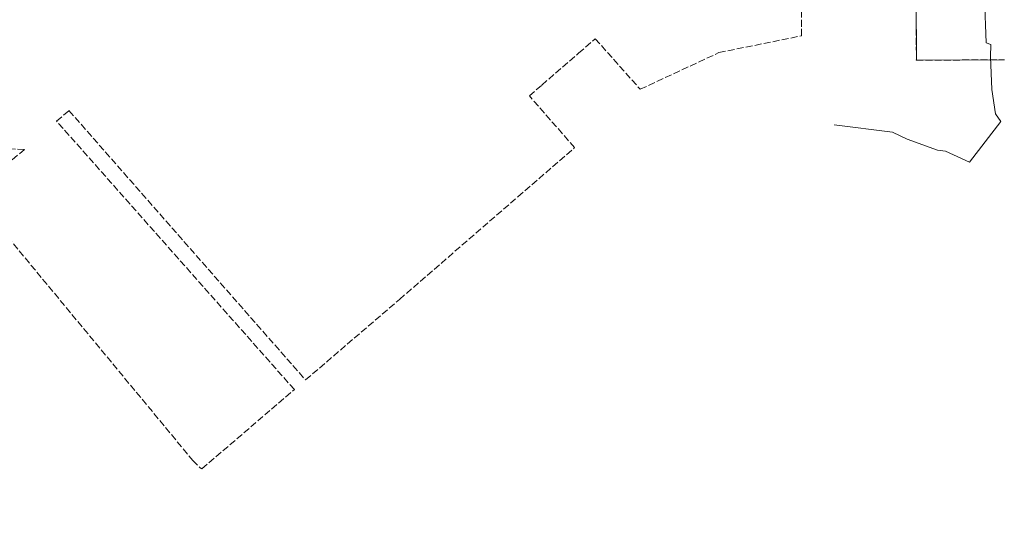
# Model space of a CAD drawing. Header units: millimetres. Extents: x -44596 to 32114, y 34976 to 82978.
# Tile 2 of 63: x -32595 to -11135, y 34976 to 46193. Entities that reach past the tile are written whole.
import ezdxf
from ezdxf.xclip import XClip

# ---------------------------------------------------------------- set-up
doc = ezdxf.new("R2010")
doc.units = ezdxf.units.MM
doc.header["$MEASUREMENT"] = 0
doc.header["$XCLIPFRAME"] = 0
doc.linetypes.add('EGKK', pattern=[200, 150, -50])
doc.linetypes.add('Wipeout_Contour', pattern=[100, 0, -100])
for name, color, linetype in [('_______MAPA_DC_PROJEKTOWYCH', 7, 'Continuous'), ('Mlawa_szkola_MDCP_1_5________MAPA_DC_PROJEKTOWYCH', 7, 'Continuous'), ('Mlawa_szkola_MDCP_1_5_Dzialki', 7, 'Continuous'), ('Mlawa_szkola_MDCP_1_5_Kontury', 7, 'Continuous'), ('Mlawa_szkola_MDCP_1_5_Punkty', 7, 'Continuous'), ('Mlawa_szkola_MDCP_1_5_SUEP_L_0', 7, 'Continuous'), ('Mlawa_szkola_MDCP_1_5_SUL_L_1', 7, 'Continuous')]:
    doc.layers.add(name, color=color, linetype=linetype)

# ---------------------------------------------------------------- blocks, each defined once
blk = doc.blocks.new('Rysunek_1_5', base_point=(25847, 58549))
at = {"color": 254, "linetype": 'Wipeout_Contour', "lineweight": 0, "ltscale": 267472.931025}
blk.add_wipeout([(12367, 34548), (50981, 47322), (39327, 82550), (713, 69776)], dxfattribs=at).dxf.layer = 'Mlawa_szkola_MDCP_1_5________MAPA_DC_PROJEKTOWYCH'
at = {"layer": 'Mlawa_szkola_MDCP_1_5_Dzialki', "color": 7, "linetype": 'Continuous', "lineweight": 13}
for p, q in [((32246, 47170), (32257, 44886)), ((32257, 44886), (34180, 44887))]:
    blk.add_line(p, q, dxfattribs=at)
at = {"layer": 'Mlawa_szkola_MDCP_1_5_Kontury', "color": 7, "linetype": 'EGKK', "lineweight": 13}
for p, q in [((29754, 45413), (29746, 47100)), ((32246, 47170), (32257, 44886)), ((24895, 45035), (25258, 45350)), ((25258, 45350), (26239, 44248)), ((27951, 45047), (29754, 45413)), ((24093, 44338), (24895, 45035)), ((26239, 44248), (27951, 45047)), ((32257, 44886), (34180, 44887)), ((23822, 44103), (24093, 44338)), ((24809, 42976), (23822, 44103)), ((13519, 43553), (13788, 43785)), ((13788, 43785), (18944, 37912)), ((18700, 37703), (13519, 43553)), ((11870, 42973), (12822, 42937)), ((12822, 42937), (12039, 42283)), ((23574, 41906), (24809, 42976)), ((11684, 41958), (16486, 36159)), ((21748, 40323), (23574, 41906)), ((20991, 39668), (21748, 40323)), ((18944, 37912), (20991, 39668)), ((16687, 35977), (18700, 37703)), ((16486, 36159), (16646, 35998)), ((16646, 35998), (16687, 35977))]:
    blk.add_line(p, q, dxfattribs=at)
at = {"layer": 'Mlawa_szkola_MDCP_1_5_Punkty', "color": 7, "linetype": 'Continuous', "lineweight": 13}
blk.add_circle((32257, 44886), 4.5, dxfattribs=at)
at = {"layer": 'Mlawa_szkola_MDCP_1_5_SUEP_L_0', "color": 7, "linetype": 'Continuous', "lineweight": 13}
for p, q in [((33775, 45262), (33668, 48445)), ((33881, 45221), (33775, 45262)), ((33872, 44956), (33881, 45221))]:
    blk.add_line(p, q, dxfattribs=at)
at = {"layer": 'Mlawa_szkola_MDCP_1_5_SUL_L_1', "color": 7, "linetype": 'Continuous', "lineweight": 13}
for p, q in [((33775, 45262), (33668, 48445)), ((33881, 45221), (33775, 45262)), ((33872, 44956), (33881, 45221)), ((33902, 44243), (33872, 44956)), ((33985, 43712), (33902, 44243)), ((34099, 43543), (33985, 43712)), ((30468, 43473), (31733, 43314)), ((33418, 42662), (34099, 43543)), ((31733, 43314), (32053, 43160)), ((32053, 43160), (32720, 42920)), ((32720, 42920), (32891, 42900)), ((32891, 42900), (33418, 42662))]:
    blk.add_line(p, q, dxfattribs=at)

msp = doc.modelspace()

# ---------------------------------------------------------------- block references
at = {"layer": '_______MAPA_DC_PROJEKTOWYCH', "color": 151, "linetype": 'Continuous', "lineweight": 20, "true_color": 0x80c2ff}
ref = msp.add_blockref('Rysunek_1_5', (-19461.7, 58977.2), dxfattribs=at)
XClip(ref).set_block_clipping_path([(12367.1034969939, 34548.0583965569), (50980.912682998, 47322.0641223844), (39326.858204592, 82550.4369234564), (713.049018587, 69776.4311976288)])

doc.saveas('drawing.dxf')
